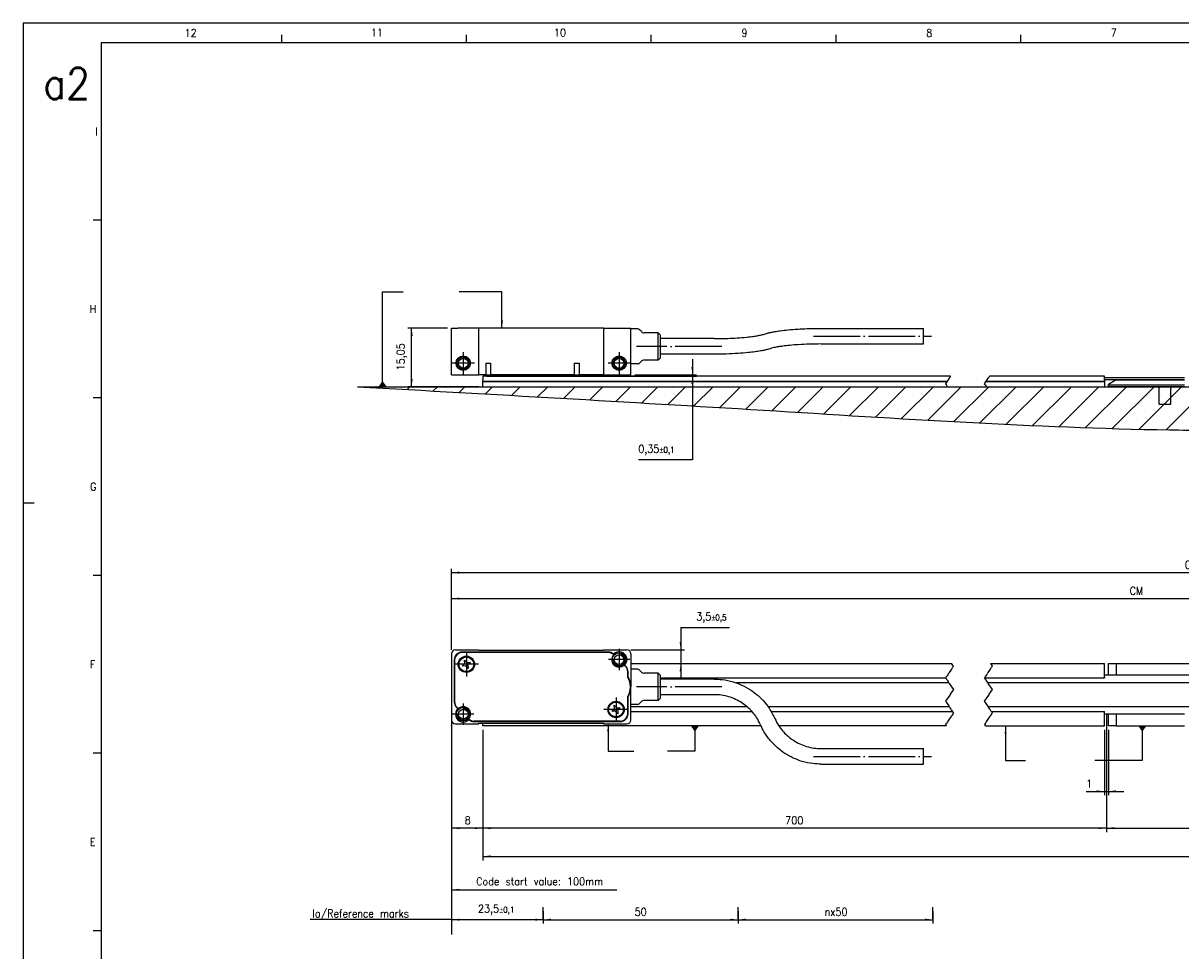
# Model space of a CAD drawing. Header units: millimetres. Extents: x -85 to 2208, y -72 to 348.
# Tile 2 of 7: x -85 to 212, y 110 to 348. Entities that reach past the tile are written whole.
import ezdxf

# ---------------------------------------------------------------- set-up
doc = ezdxf.new("R2010")
doc.units = ezdxf.units.MM
doc.linetypes.add('DOT_CENTER', pattern=[14, 12, -1, 0, -1])
doc.layers.add('1', color=7, linetype='Continuous')
doc.styles.add('CONVERTER_11', font='txt.shx', dxfattribs={"width": 0.9})
doc.dimstyles.new('ME10_DIM_13', dxfattribs={"dimtxt": 2, "dimasz": 2, "dimexe": 1, "dimexo": 1, "dimgap": 1, "dimtad": 1, "dimtih": 1, "dimtoh": 1, "dimdsep": 46, "dimtxsty": 'CONVERTER_11', "dimsah": 1, "dimcen": 0.09, "dimclrd": 2, "dimclre": 2, "dimclrt": 2, "dimadec": 0, "dimazin": 0, "dimtol": 1, "dimtp": 0.1, "dimtm": 0.1, "dimtfac": 0.75, "dimtdec": 0, "dimtix": 1, "dimtmove": 1, "dimatfit": 3, "dimfxl": 1, "dimtolj": 1, "dimtzin": 0, "dimarcsym": 0})
doc.dimstyles.new('ME10_DIM_14', dxfattribs={"dimtxt": 2, "dimasz": 2, "dimexe": 1, "dimexo": 1, "dimgap": 1, "dimtad": 1, "dimdsep": 46, "dimtxsty": 'CONVERTER_11', "dimsah": 1, "dimcen": 0.09, "dimclrd": 2, "dimclre": 2, "dimclrt": 2, "dimadec": 0, "dimazin": 0, "dimtfac": 1, "dimtdec": 4, "dimtix": 1, "dimtmove": 0, "dimatfit": 3, "dimfxl": 1, "dimtolj": 1, "dimtzin": 0, "dimarcsym": 0})
doc.dimstyles.new('ME10_DIM_18', dxfattribs={"dimtxt": 2, "dimasz": 2, "dimexe": 1, "dimexo": 1, "dimgap": 1, "dimtad": 1, "dimdsep": 46, "dimtxsty": 'CONVERTER_11', "dimsah": 1, "dimcen": 0.09, "dimclrd": 2, "dimclre": 2, "dimclrt": 2, "dimadec": 0, "dimazin": 0, "dimtfac": 1, "dimtdec": 4, "dimtix": 1, "dimtmove": 0, "dimatfit": 3, "dimfxl": 1, "dimtolj": 1, "dimtzin": 0, "dimarcsym": 0})
doc.dimstyles.new('ME10_DIM_19', dxfattribs={"dimtxt": 2, "dimasz": 2, "dimexe": 1, "dimexo": 1, "dimgap": 1, "dimtad": 1, "dimdsep": 46, "dimtxsty": 'CONVERTER_11', "dimsah": 1, "dimcen": 0.09, "dimclrd": 2, "dimclre": 2, "dimclrt": 2, "dimadec": 0, "dimazin": 0, "dimtfac": 1, "dimtdec": 4, "dimtix": 1, "dimtmove": 0, "dimatfit": 3, "dimfxl": 1, "dimtolj": 1, "dimtzin": 0, "dimarcsym": 0})
doc.dimstyles.new('ME10_DIM_20', dxfattribs={"dimtxt": 2, "dimasz": 2, "dimexe": 1, "dimexo": 1, "dimgap": 1, "dimtad": 1, "dimdsep": 46, "dimtxsty": 'CONVERTER_11', "dimsah": 1, "dimcen": 0.09, "dimclrd": 2, "dimclre": 2, "dimclrt": 2, "dimadec": 0, "dimazin": 0, "dimtol": 1, "dimtp": 0.1, "dimtm": 0.1, "dimtfac": 0.75, "dimtdec": 0, "dimtix": 1, "dimtmove": 0, "dimatfit": 3, "dimfxl": 1, "dimtolj": 1, "dimtzin": 0, "dimarcsym": 0})
doc.dimstyles.new('ME10_DIM_21', dxfattribs={"dimtxt": 2, "dimasz": 2, "dimexe": 1, "dimexo": 1, "dimgap": 1, "dimtad": 1, "dimdsep": 46, "dimtxsty": 'CONVERTER_11', "dimsah": 1, "dimcen": 0.09, "dimclrd": 2, "dimclre": 2, "dimclrt": 2, "dimadec": 0, "dimazin": 0, "dimtfac": 1, "dimtdec": 4, "dimtix": 1, "dimtmove": 0, "dimatfit": 3, "dimfxl": 1, "dimtolj": 1, "dimtzin": 0, "dimarcsym": 0})
doc.dimstyles.new('ME10_DIM_22', dxfattribs={"dimtxt": 2, "dimasz": 2, "dimexe": 1, "dimexo": 1, "dimgap": 1, "dimtad": 1, "dimdsep": 46, "dimtxsty": 'CONVERTER_11', "dimsah": 1, "dimcen": 0.09, "dimclrd": 2, "dimclre": 2, "dimclrt": 2, "dimadec": 0, "dimazin": 0, "dimtfac": 1, "dimtdec": 4, "dimtix": 1, "dimtmove": 0, "dimatfit": 3, "dimfxl": 1, "dimtolj": 1, "dimtzin": 0, "dimarcsym": 0})
doc.dimstyles.new('ME10_DIM_24', dxfattribs={"dimtxt": 2, "dimasz": 2, "dimexe": 1, "dimexo": 1, "dimgap": 1, "dimtad": 1, "dimdsep": 46, "dimtxsty": 'CONVERTER_11', "dimsah": 1, "dimcen": 0.09, "dimclrd": 2, "dimclre": 2, "dimclrt": 2, "dimadec": 0, "dimazin": 0, "dimtfac": 1, "dimtdec": 4, "dimtix": 1, "dimtmove": 0, "dimatfit": 3, "dimfxl": 1, "dimtolj": 1, "dimtzin": 0, "dimarcsym": 0})
doc.dimstyles.new('ME10_DIM_25', dxfattribs={"dimtxt": 2, "dimasz": 2, "dimexe": 1, "dimexo": 1, "dimgap": 1, "dimtad": 1, "dimtih": 1, "dimtoh": 1, "dimdsep": 46, "dimtxsty": 'CONVERTER_11', "dimsah": 1, "dimcen": 0.09, "dimclrd": 2, "dimclre": 2, "dimclrt": 2, "dimadec": 0, "dimazin": 0, "dimtol": 1, "dimtp": 0.5, "dimtm": 0.5, "dimtfac": 0.75, "dimtdec": 0, "dimtix": 1, "dimtmove": 1, "dimatfit": 3, "dimfxl": 1, "dimtolj": 1, "dimtzin": 0, "dimarcsym": 0})
doc.dimstyles.new('ME10_DIM_29', dxfattribs={"dimtxt": 2, "dimasz": 2, "dimexe": 1, "dimexo": 1, "dimgap": 1, "dimtad": 1, "dimdsep": 46, "dimtxsty": 'CONVERTER_11', "dimsah": 1, "dimcen": 0.09, "dimclrd": 2, "dimclre": 2, "dimclrt": 2, "dimadec": 0, "dimazin": 0, "dimtfac": 1, "dimtdec": 4, "dimtix": 1, "dimtmove": 0, "dimatfit": 3, "dimfxl": 1, "dimtolj": 1, "dimtzin": 0, "dimarcsym": 0})
doc.dimstyles.new('ME10_DIM_30', dxfattribs={"dimtxt": 2, "dimasz": 2, "dimexe": 1, "dimexo": 1, "dimgap": 1, "dimtad": 1, "dimdsep": 46, "dimtxsty": 'CONVERTER_11', "dimsah": 1, "dimcen": 0.09, "dimclrd": 2, "dimclre": 2, "dimclrt": 2, "dimadec": 0, "dimazin": 0, "dimtfac": 1, "dimtdec": 4, "dimtix": 1, "dimtmove": 0, "dimatfit": 3, "dimfxl": 1, "dimtolj": 1, "dimtzin": 0, "dimarcsym": 0})
doc.dimstyles.new('ME10_DIM_31', dxfattribs={"dimtxt": 2, "dimasz": 2, "dimexe": 1, "dimexo": 1, "dimgap": 1, "dimtad": 1, "dimdsep": 46, "dimtxsty": 'CONVERTER_11', "dimsah": 1, "dimcen": 0.09, "dimclrd": 2, "dimclre": 2, "dimclrt": 2, "dimadec": 0, "dimazin": 0, "dimtfac": 1, "dimtdec": 4, "dimtix": 1, "dimtmove": 0, "dimatfit": 3, "dimfxl": 1, "dimtolj": 1, "dimtzin": 0, "dimarcsym": 0})
doc.dimstyles.new('ME10_DIM_32', dxfattribs={"dimtxt": 2, "dimasz": 2, "dimexe": 1, "dimexo": 1, "dimgap": 1, "dimtad": 1, "dimdsep": 46, "dimtxsty": 'CONVERTER_11', "dimsah": 1, "dimcen": 0.09, "dimclrd": 2, "dimclre": 2, "dimclrt": 2, "dimadec": 0, "dimazin": 0, "dimtfac": 1, "dimtdec": 4, "dimtix": 1, "dimtmove": 0, "dimatfit": 3, "dimfxl": 1, "dimtolj": 1, "dimtzin": 0, "dimarcsym": 0})
doc.dimstyles.get("Standard").update_dxf_attribs({"dimtxt": 0.18, "dimasz": 0.18, "dimexe": 0.18, "dimexo": 0.0625, "dimgap": 0.09, "dimtad": 0, "dimtih": 1, "dimtoh": 1, "dimdec": 4, "dimzin": 0, "dimdsep": 46, "dimtxsty": 'Standard', "dimcen": 0.09, "dimadec": 0, "dimazin": 0, "dimtfac": 1, "dimtdec": 4, "dimtofl": 0, "dimtmove": 0, "dimatfit": 3, "dimfxl": 1, "dimtolj": 1, "dimtzin": 0, "dimarcsym": 0})

# ---------------------------------------------------------------- blocks, each defined once
blk = doc.blocks.new('Regla_64__5', base_point=(32.99, 250.26))
at = {"color": 7, "linetype": 'Continuous'}
for p, q in [((32.99, 257.41), (32.99, 257.01)), ((153.02, 257.41), (32.99, 257.41)), ((32.99, 257.01), (32.99, 256.51)), ((32.99, 256.46), (32.99, 256.51)), ((32.99, 256.16), (32.99, 256.46)), ((32.99, 256.06), (32.99, 256.16)), ((32.99, 256.16), (152.18, 256.16)), ((32.99, 255.96), (32.99, 256.06)), ((32.99, 256.06), (152.12, 256.06)), ((32.99, 254.71), (32.99, 255.96)), ((152.05, 255.96), (32.99, 255.96)), ((192.49, 255.96), (162.05, 255.96)), ((192.49, 256.06), (162.12, 256.06)), ((162.18, 256.16), (192.49, 256.16)), ((192.49, 257.41), (163.02, 257.41)), ((192.49, 257.01), (192.49, 257.41)), ((212.99, 257.01), (192.49, 257.01)), ((192.49, 256.46), (192.49, 257.01)), ((212.99, 256.51), (192.49, 256.51)), ((192.49, 256.46), (192.49, 256.16)), ((192.49, 256.16), (192.49, 256.06)), ((192.49, 255.96), (192.49, 256.06)), ((192.49, 255.96), (192.49, 254.71)), ((195.49, 256.46), (193.49, 255.31)), ((195.49, 256.46), (212.99, 256.46)), ((32.99, 254.71), (152.26, 254.71)), ((162.26, 254.71), (192.49, 254.71)), ((193.49, 255.21), (193.49, 255.31)), ((193.49, 255.21), (212.99, 255.21)), ((193.49, 254.71), (193.49, 255.21)), ((212.99, 254.71), (193.49, 254.71)), ((206.49, 250.26), (206.49, 254.27)), ((209.49, 250.26), (209.49, 254.27)), ((206.49, 250.26), (209.49, 250.26))]:
    blk.add_line(p, q, dxfattribs=at)
at = {"color": 2, "linetype": 'DOT_CENTER'}
for p, q in [((152.05, 255.96), (151.74, 255.5)), ((151.74, 255.5), (151.93, 255.21)), ((152.12, 256.06), (152.05, 255.96)), ((152.18, 256.16), (152.12, 256.06)), ((152.38, 256.46), (152.18, 256.16)), ((152.42, 256.51), (152.38, 256.46)), ((152.68, 256.91), (152.42, 256.51)), ((152.68, 256.91), (152.75, 257.01)), ((152.75, 257.01), (152.8, 257.09)), ((152.85, 257.16), (152.8, 257.09)), ((152.92, 257.26), (152.85, 257.16)), ((152.99, 257.38), (152.92, 257.26)), ((152.99, 257.38), (153.02, 257.41)), ((161.74, 255.5), (162.05, 255.96)), ((161.93, 255.21), (161.74, 255.5)), ((162.05, 255.96), (162.12, 256.06)), ((162.12, 256.06), (162.18, 256.16)), ((162.18, 256.16), (162.38, 256.46)), ((162.38, 256.46), (162.42, 256.51)), ((162.42, 256.51), (162.68, 256.91)), ((162.75, 257.01), (162.68, 256.91)), ((162.8, 257.09), (162.75, 257.01)), ((162.8, 257.09), (162.85, 257.16)), ((162.85, 257.16), (162.92, 257.26)), ((162.92, 257.26), (162.99, 257.38)), ((163.02, 257.41), (162.99, 257.38)), ((152.26, 254.71), (151.93, 255.21)), ((161.93, 255.21), (162.26, 254.71))]:
    blk.add_line(p, q, dxfattribs=at)
at = {"color": 7, "linetype": 'Continuous'}
for centre, start, end in [((205.69, 254.27), 0, 33.3457), ((210.29, 254.27), 146.6543, 180)]:
    blk.add_arc(centre, 0.8, start, end, dxfattribs=at)
blk = doc.blocks.new('CABEZA_REGLA_EXPOSED__6', base_point=(24.99, 257.76))
at = {"color": 7, "linetype": 'Continuous'}
for p, q in [((24.99, 269.76), (26.58, 269.76)), ((24.99, 257.76), (24.99, 269.76)), ((31.99, 269.76), (26.58, 269.76)), ((31.99, 257.76), (31.99, 269.76)), ((63.99, 269.76), (31.99, 269.76)), ((63.99, 269.76), (66.57, 269.76)), ((63.99, 269.76), (63.99, 257.76)), ((66.57, 269.76), (69.4, 269.76)), ((69.4, 269.76), (70.29, 269.76)), ((70.29, 269.76), (70.99, 269.76)), ((70.99, 269.56), (70.99, 269.76)), ((70.99, 260.56), (70.99, 269.56)), ((72.78, 269.56), (70.99, 269.56)), ((73.7, 268.86), (73.14, 269.42)), ((77.99, 268.56), (74.4, 268.56)), ((78.49, 268.06), (77.99, 268.56)), ((77.99, 261.56), (77.99, 268.56)), ((78.49, 268.06), (78.49, 262.06)), ((119.83, 269.68), (146.08, 269.68)), ((146.08, 265.7), (146.08, 269.68)), ((92.33, 267.06), (78.49, 267.06)), ((119.83, 265.68), (146.08, 265.68)), ((77.99, 261.56), (74.4, 261.56)), ((78.49, 262.06), (77.99, 261.56)), ((92.33, 263.06), (78.49, 263.06)), ((33.77, 260.76), (33.77, 257.76)), ((33.77, 260.76), (35.01, 260.76)), ((35.01, 260.76), (35.01, 257.76)), ((56.47, 260.76), (56.47, 257.76)), ((56.47, 260.76), (57.71, 260.76)), ((57.71, 260.76), (57.71, 257.76)), ((72.78, 260.56), (70.99, 260.56)), ((70.99, 257.76), (70.99, 260.56)), ((73.7, 261.27), (73.14, 260.71)), ((24.99, 257.76), (31.99, 257.76)), ((33.77, 257.76), (31.99, 257.76)), ((33.77, 257.76), (35.01, 257.76)), ((56.47, 257.76), (35.01, 257.76)), ((56.47, 257.76), (57.71, 257.76)), ((63.99, 257.76), (57.71, 257.76)), ((63.99, 257.76), (70.99, 257.76))]:
    blk.add_line(p, q, dxfattribs=at)
for centre, radius in [((27.99, 260.76), 1.85), ((27.99, 260.76), 1.6), ((27.99, 260.76), 1.25), ((67.99, 260.76), 1.85), ((67.99, 260.76), 1.6), ((67.99, 260.76), 1.25)]:
    blk.add_circle(centre, radius, dxfattribs=at)
for centre, radius, start, end in [((72.78, 269.06), 0.5, 45, 90), ((74.4, 269.56), 1, 225, 270), ((74.4, 260.56), 1, 90, 135), ((72.78, 261.06), 0.5, 270, 315)]:
    blk.add_arc(centre, radius, start, end, dxfattribs=at)
for points, knots in [([(92.33, 267.06), (92.83, 267.07), (94, 267.07), (95.96, 267.12), (98.26, 267.23), (100.42, 267.4), (102.21, 267.61), (103.46, 267.8), (104.37, 267.98), (104.99, 268.13), (105.31, 268.23), (105.45, 268.27)], [0, 0, 0, 0, 1.48769, 3.512666, 5.906097, 8.384028, 10.000024, 11.308732, 12.197421, 12.78054, 13.209703, 13.209703, 13.209703, 13.209703]), ([(105.45, 268.27), (105.65, 268.33), (106.1, 268.47), (106.91, 268.67), (108, 268.88), (109.52, 269.12), (111.46, 269.33), (113.4, 269.48), (115.35, 269.59), (117.4, 269.67), (118.96, 269.68), (119.83, 269.68)], [0, 0, 0, 0, 0.62921, 1.420102, 2.48505, 3.957263, 6.044379, 8.336662, 9.80845, 11.888369, 14.497563, 14.497563, 14.497563, 14.497563]), ([(106.71, 264.48), (106.51, 264.41), (106.06, 264.27), (105.26, 264.08), (104.17, 263.86), (102.75, 263.65), (100.82, 263.42), (98.36, 263.23), (95.43, 263.09), (93.38, 263.07), (92.33, 263.06)], [0, 0, 0, 0, 0.62921, 1.420102, 2.48505, 3.957263, 5.711348, 8.336658, 11.355609, 14.497427, 14.497427, 14.497427, 14.497427]), ([(119.83, 265.68), (118.83, 265.67), (116.86, 265.66), (114.17, 265.53), (111.85, 265.35), (110.15, 265.16), (108.8, 264.96), (107.88, 264.79), (107.17, 264.62), (106.85, 264.52), (106.71, 264.48)], [0, 0, 0, 0, 3.020094, 5.905976, 8.079292, 9.999908, 11.019115, 12.197284, 12.79445, 13.209566, 13.209566, 13.209566, 13.209566])]:
    blk.add_open_spline(points, degree=3, knots=knots, dxfattribs=at)
blk.add_open_spline([(146.08, 265.68), (146.08, 265.69), (146.08, 265.69), (146.08, 265.7), (146.08, 265.7)], degree=3, dxfattribs=at)
at = {"layer": '1', "color": 2, "linetype": 'DOT_CENTER'}
for p, q in [((117.83, 267.68), (148.08, 267.68)), ((94.33, 265.06), (72.4, 265.06)), ((27.99, 263.61), (27.99, 257.91)), ((67.99, 263.61), (67.99, 257.91)), ((30.84, 260.76), (25.14, 260.76)), ((70.84, 260.76), (65.14, 260.76))]:
    blk.add_line(p, q, dxfattribs=at)
at = {"layer": '1', "color": 30, "linetype": 'Continuous'}
for centre in [(27.99, 260.76), (67.99, 260.76)]:
    blk.add_arc(centre, 1.5, 175, 95, dxfattribs=at)
blk = doc.blocks.new('EXG_EXGA-1440__7', base_point=(24.99, 250.26))
for name, p in [('CABEZA_REGLA_EXPOSED__6', (24.99, 257.76)), ('Regla_64__5', (32.99, 250.26))]:
    blk.add_blockref(name, p)
blk = doc.blocks.new('*D40')
at = {"layer": '1', "color": 2, "linetype": 'Continuous'}
for p, q in [((86.8, 261.76), (86.8, 235.97)), ((33.99, 257.41), (87.8, 257.41)), ((71.99, 257.76), (87.8, 257.76)), ((86.8, 235.97), (72.92, 235.97))]:
    blk.add_line(p, q, dxfattribs=at)
at = {"layer": '1', "color": 2}
for points in [[(86.53, 259.76), (87.06, 259.76), (86.8, 257.76)], [(87.06, 255.41), (86.53, 255.41), (86.8, 257.41)]]:
    blk.add_solid(points, dxfattribs=at)
at = {"layer": '1', "color": 2, "insert": (72.92, 237.17), "char_height": 2, "attachment_point": 7, "rotation": 0.0001, "line_spacing_factor": 0.60024, "style": 'CONVERTER_11'}
blk.add_mtext('\\C2;0,35\\C2;\\H1.5;{\\Fgdt;`}0,1', dxfattribs=at)
blk = doc.blocks.new('*D41')
at = {"layer": '1', "color": 2, "linetype": 'Continuous'}
for p, q in [((23.99, 269.76), (13.75, 269.76)), ((14.75, 254.71), (14.75, 269.76)), ((31.99, 254.71), (13.75, 254.71))]:
    blk.add_line(p, q, dxfattribs=at)
at = {"layer": '1', "color": 2}
for points in [[(15.02, 267.76), (14.49, 267.76), (14.75, 269.76)], [(14.49, 256.71), (15.02, 256.71), (14.75, 254.71)]]:
    blk.add_solid(points, dxfattribs=at)
at = {"layer": '1', "color": 2, "insert": (13.55, 258.89), "char_height": 2, "attachment_point": 7, "rotation": 90, "line_spacing_factor": 0.60024, "style": 'CONVERTER_11'}
blk.add_mtext('15,05', dxfattribs=at)
blk = doc.blocks.new('1__15', base_point=(24.99, 167.73))
at = {"layer": '1', "color": 7}
blk.add_point((24.99, 167.73), dxfattribs=at)
blk = doc.blocks.new('Regla_64__19', base_point=(32.99, 159.73))
at = {"color": 7, "linetype": 'Continuous'}
for p, q in [((70.99, 183.73), (153.27, 183.73)), ((163.27, 183.73), (192.49, 183.73)), ((192.49, 180.73), (192.49, 183.73)), ((193.49, 180.73), (193.49, 183.73)), ((193.49, 183.73), (195.49, 183.73)), ((195.49, 183.73), (260.49, 183.73)), ((195.49, 183.73), (195.49, 180.73)), ((78.49, 180.03), (151.74, 180.03)), ((152.6, 178.73), (98.1, 178.73)), ((161.74, 180.03), (192.49, 180.03)), ((323.1, 178.73), (162.6, 178.73)), ((192.49, 180.18), (192.49, 180.73)), ((263.49, 180.73), (192.49, 180.73)), ((192.49, 180.18), (192.49, 180.03)), ((92.33, 175.73), (78.49, 175.73)), ((70.99, 172.73), (100.68, 172.73)), ((106.13, 172.73), (152.6, 172.73)), ((162.6, 172.73), (323.1, 172.73)), ((70.99, 171.43), (102.04, 171.43)), ((106.98, 171.43), (153.47, 171.43)), ((163.47, 171.43), (192.49, 171.43)), ((192.49, 171.28), (192.49, 171.43)), ((192.49, 170.73), (192.49, 171.28)), ((212.99, 170.73), (192.49, 170.73)), ((192.49, 167.73), (192.49, 170.73)), ((193.49, 167.73), (193.49, 170.73)), ((195.49, 170.73), (195.49, 167.73)), ((32.99, 167.73), (32.99, 168.43)), ((104.38, 167.73), (32.99, 167.73)), ((151.94, 167.73), (108.94, 167.73)), ((161.94, 167.73), (192.49, 167.73)), ((195.49, 167.73), (193.49, 167.73)), ((195.49, 167.73), (212.99, 167.73))]:
    blk.add_line(p, q, dxfattribs=at)
at = {"color": 2, "linetype": 'DOT_CENTER'}
for p, q in [((152.51, 181.19), (152.28, 180.83)), ((152.51, 181.19), (152.6, 181.32)), ((152.9, 181.77), (152.6, 181.32)), ((153.26, 182.3), (152.9, 181.77)), ((153.55, 182.75), (153.26, 182.3)), ((153.27, 183.73), (153.34, 183.63)), ((153.6, 183.23), (153.34, 183.63)), ((153.55, 182.75), (153.64, 182.88)), ((153.6, 183.23), (153.74, 183.03)), ((153.74, 183.03), (153.64, 182.88)), ((162.28, 180.83), (162.51, 181.19)), ((162.6, 181.32), (162.51, 181.19)), ((162.6, 181.32), (162.9, 181.77)), ((162.9, 181.77), (163.26, 182.3)), ((163.26, 182.3), (163.55, 182.75)), ((163.34, 183.63), (163.27, 183.73)), ((163.34, 183.63), (163.6, 183.23)), ((163.64, 182.88), (163.55, 182.75)), ((163.74, 183.03), (163.6, 183.23)), ((163.64, 182.88), (163.74, 183.03)), ((151.74, 180.03), (151.84, 180.18)), ((151.74, 180.03), (151.94, 179.73)), ((152.11, 180.58), (151.84, 180.18)), ((151.94, 179.73), (152.04, 179.58)), ((152.14, 179.43), (152.04, 179.58)), ((152.28, 180.83), (152.11, 180.58)), ((152.14, 179.43), (152.47, 178.93)), ((152.57, 178.78), (152.47, 178.93)), ((152.57, 178.78), (152.6, 178.73)), ((152.6, 178.73), (152.67, 178.63)), ((152.67, 178.63), (153.74, 177.03)), ((161.84, 180.18), (161.74, 180.03)), ((161.94, 179.73), (161.74, 180.03)), ((161.84, 180.18), (162.11, 180.58)), ((162.04, 179.58), (161.94, 179.73)), ((162.04, 179.58), (162.14, 179.43)), ((162.11, 180.58), (162.28, 180.83)), ((162.47, 178.93), (162.14, 179.43)), ((162.47, 178.93), (162.57, 178.78)), ((162.6, 178.73), (162.57, 178.78)), ((162.67, 178.63), (162.6, 178.73)), ((163.74, 177.03), (162.67, 178.63)), ((152.81, 175.63), (151.74, 174.03)), ((152.88, 175.73), (152.81, 175.63)), ((152.94, 175.83), (152.88, 175.73)), ((153.74, 177.03), (152.94, 175.83)), ((161.74, 174.03), (162.81, 175.63)), ((162.81, 175.63), (162.88, 175.73)), ((162.88, 175.73), (162.94, 175.83)), ((162.94, 175.83), (163.74, 177.03)), ((151.74, 174.03), (152.54, 172.83)), ((152.54, 172.83), (152.6, 172.73)), ((152.6, 172.73), (152.64, 172.68)), ((152.74, 172.53), (152.64, 172.68)), ((152.74, 172.53), (153.07, 172.03)), ((162.54, 172.83), (161.74, 174.03)), ((162.6, 172.73), (162.54, 172.83)), ((162.64, 172.68), (162.6, 172.73)), ((162.64, 172.68), (162.74, 172.53)), ((163.07, 172.03), (162.74, 172.53)), ((152.86, 169.7), (152.5, 169.17)), ((153.15, 170.15), (152.86, 169.7)), ((153.17, 171.88), (153.07, 172.03)), ((153.15, 170.15), (153.24, 170.28)), ((153.17, 171.88), (153.27, 171.73)), ((153.48, 170.63), (153.24, 170.28)), ((153.27, 171.73), (153.47, 171.43)), ((153.47, 171.43), (153.57, 171.28)), ((153.64, 170.88), (153.48, 170.63)), ((153.57, 171.28), (153.74, 171.03)), ((153.74, 171.03), (153.64, 170.88)), ((162.5, 169.17), (162.86, 169.7)), ((162.86, 169.7), (163.15, 170.15)), ((163.17, 171.88), (163.07, 172.03)), ((163.24, 170.28), (163.15, 170.15)), ((163.27, 171.73), (163.17, 171.88)), ((163.24, 170.28), (163.48, 170.63)), ((163.47, 171.43), (163.27, 171.73)), ((163.57, 171.28), (163.47, 171.43)), ((163.48, 170.63), (163.64, 170.88)), ((163.74, 171.03), (163.57, 171.28)), ((163.64, 170.88), (163.74, 171.03)), ((151.74, 168.03), (151.88, 168.23)), ((151.87, 167.83), (151.74, 168.03)), ((151.87, 167.83), (151.94, 167.73)), ((152.11, 168.59), (151.88, 168.23)), ((152.11, 168.59), (152.2, 168.72)), ((152.5, 169.17), (152.2, 168.72)), ((161.88, 168.23), (161.74, 168.03)), ((161.74, 168.03), (161.87, 167.83)), ((161.87, 167.83), (161.94, 167.73)), ((161.88, 168.23), (162.11, 168.59)), ((162.2, 168.72), (162.11, 168.59)), ((162.2, 168.72), (162.5, 169.17))]:
    blk.add_line(p, q, dxfattribs=at)
blk = doc.blocks.new('CABEZA_REGLA_EXPOSED__21', base_point=(24.99, 157.9))
at = {"color": 7, "linetype": 'Continuous'}
for p, q in [((25.99, 187.23), (31.99, 187.23)), ((31.99, 187.03), (31.99, 187.23)), ((63.99, 187.23), (69.99, 187.23)), ((63.99, 187.23), (63.99, 187.03)), ((24.99, 186.23), (24.99, 169.23)), ((25.69, 184.63), (25.69, 173.86)), ((25.79, 184.63), (25.79, 173.86)), ((65.26, 186.63), (27.69, 186.63)), ((65.26, 186.53), (27.69, 186.53)), ((28.34, 184.62), (28.96, 183.95)), ((28.37, 183.7), (28.34, 184.62)), ((63.99, 187.03), (31.99, 187.03)), ((70.99, 186.23), (70.99, 182.23)), ((27.71, 183.08), (28.37, 183.7)), ((28.62, 183.12), (27.71, 183.08)), ((29.24, 182.45), (28.62, 183.12)), ((28.96, 183.95), (29.87, 183.99)), ((29.87, 183.99), (29.21, 183.36)), ((29.21, 183.36), (29.24, 182.45)), ((69.63, 182.95), (69.26, 183.32)), ((69.4, 183.32), (69.7, 183.02)), ((70.19, 180.26), (70.19, 181.61)), ((70.29, 180.29), (70.29, 181.61)), ((70.99, 182.23), (70.99, 177.73)), ((72.78, 182.23), (70.99, 182.23)), ((73.7, 181.53), (73.14, 182.09)), ((77.99, 181.23), (74.4, 181.23)), ((78.49, 180.73), (77.99, 181.23)), ((77.99, 177.73), (77.99, 181.23)), ((78.49, 180.73), (78.49, 177.73)), ((92.33, 179.73), (78.49, 179.73)), ((70.99, 173.23), (70.99, 177.73)), ((77.99, 174.23), (77.99, 177.73)), ((78.49, 177.73), (78.49, 174.73)), ((92.33, 175.73), (78.49, 175.73)), ((26.58, 172.15), (26.28, 172.45)), ((26.72, 172.15), (26.35, 172.52)), ((66.74, 173.02), (67.36, 172.35)), ((66.77, 172.1), (66.74, 173.02)), ((67.36, 172.35), (68.27, 172.39)), ((68.27, 172.39), (67.61, 171.76)), ((70.19, 170.83), (70.19, 175.21)), ((70.29, 170.83), (70.29, 175.18)), ((72.78, 173.23), (70.99, 173.23)), ((70.99, 169.23), (70.99, 173.23)), ((73.7, 173.94), (73.14, 173.38)), ((77.99, 174.23), (74.4, 174.23)), ((78.49, 174.73), (77.99, 174.23)), ((66.11, 171.48), (66.77, 172.1)), ((67.02, 171.52), (66.11, 171.48)), ((67.64, 170.85), (67.02, 171.52)), ((67.61, 171.76), (67.64, 170.85)), ((25.99, 168.23), (31.99, 168.23)), ((68.29, 168.93), (30.72, 168.93)), ((30.72, 168.83), (68.29, 168.83)), ((31.99, 168.43), (63.99, 168.43)), ((31.99, 168.23), (31.99, 168.43)), ((63.99, 168.43), (63.99, 168.23)), ((63.99, 168.23), (69.99, 168.23)), ((119.83, 161.9), (146.08, 161.9)), ((146.08, 157.9), (146.08, 161.9)), ((119.83, 157.9), (146.08, 157.9))]:
    blk.add_line(p, q, dxfattribs=at)
for centre, radius in [((28.79, 183.53), 2.1), ((28.79, 183.53), 1.9), ((67.99, 184.73), 1.75), ((67.99, 184.73), 1.25), ((27.99, 170.73), 1.75), ((67.19, 171.93), 2.1), ((67.19, 171.93), 1.9), ((27.99, 170.73), 1.25)]:
    blk.add_circle(centre, radius, dxfattribs=at)
for centre, radius, start, end in [((25.99, 186.23), 1, 90, 180), ((69.99, 186.23), 1, 0, 90), ((27.69, 184.63), 2, 90, 180), ((27.69, 184.63), 1.9, 90, 180), ((65.26, 184.63), 2, 49.0546, 90), ((65.26, 184.63), 1.9, 46.1691, 90), ((67.99, 184.73), 1.9, 138.0289, 311.983), ((67.99, 184.73), 2, 315, 135.1434), ((68.29, 181.61), 1.9, 0, 45), ((68.29, 181.61), 2, 0, 45), ((72.78, 181.73), 0.5, 45, 90), ((74.4, 182.23), 1, 225, 270), ((65.99, 177.73), 4.9, 328.9973, 31.0027), ((65.99, 177.73), 5, 0, 30.6834), ((65.99, 177.73), 5, 329.3166, 0), ((27.69, 173.86), 2, 180, 225), ((27.69, 173.86), 1.9, 180, 225), ((27.99, 170.73), 1.9, 318.0289, 131.983), ((72.78, 173.73), 0.5, 270, 315), ((74.4, 173.23), 1, 90, 135), ((27.99, 170.73), 2, 135, 315.1434), ((30.72, 170.83), 1.9, 226.1691, 270), ((30.72, 170.83), 2, 229.0546, 270), ((68.29, 170.83), 2, 270, 0), ((68.29, 170.83), 1.9, 270, 0), ((25.99, 169.23), 1, 180, 270), ((69.99, 169.23), 1, 270, 0)]:
    blk.add_arc(centre, radius, start, end, dxfattribs=at)
for points, knots in [([(92.33, 179.73), (93.05, 179.71), (94.69, 179.65), (97.02, 179.14), (99.44, 178.26), (101.61, 177.08), (103.66, 175.53), (105.37, 173.78), (106.84, 171.81), (107.55, 170.35), (107.91, 169.63)], [0, 0, 0, 0, 2.15213, 4.940557, 7.08707, 9.865012, 12.315601, 14.762893, 17.199012, 19.632164, 19.632164, 19.632164, 19.632164]), ([(104.25, 168.01), (103.94, 168.64), (103.39, 169.75), (102.21, 171.3), (100.94, 172.57), (99.43, 173.69), (97.85, 174.57), (96.08, 175.23), (94.23, 175.66), (92.96, 175.71), (92.33, 175.73)], [0, 0, 0, 0, 2.090968, 3.710921, 5.820382, 7.452727, 9.336879, 11.223599, 13.117235, 15.011838, 15.011838, 15.011838, 15.011838]), ([(107.91, 169.63), (108.22, 169), (108.77, 167.89), (109.86, 166.47), (111.1, 165.17), (112.59, 164.02), (114.31, 163.07), (116.08, 162.41), (117.94, 161.98), (119.2, 161.93), (119.83, 161.9)], [0, 0, 0, 0, 2.090968, 3.710921, 5.340052, 7.452731, 9.336883, 11.223603, 13.117239, 15.011842, 15.011842, 15.011842, 15.011842]), ([(119.83, 157.9), (119.12, 157.93), (117.47, 157.99), (115.04, 158.52), (112.63, 159.43), (110.47, 160.62), (108.51, 162.11), (106.72, 163.93), (105.27, 165.91), (104.56, 167.38), (104.25, 168.01)], [0, 0, 0, 0, 2.15213, 4.940557, 7.404167, 9.865227, 12.315816, 14.763108, 17.510386, 19.632171, 19.632171, 19.632171, 19.632171])]:
    blk.add_open_spline(points, degree=3, knots=knots, dxfattribs=at)
at = {"layer": '1', "color": 2, "linetype": 'DOT_CENTER'}
for p, q in [((67.99, 187.48), (67.99, 181.98)), ((28.79, 186.63), (28.79, 180.43)), ((70.74, 184.73), (65.24, 184.73)), ((31.89, 183.53), (25.69, 183.53)), ((94.33, 177.73), (72.4, 177.73)), ((27.99, 173.48), (27.99, 167.98)), ((67.19, 175.03), (67.19, 168.83)), ((30.74, 170.73), (25.24, 170.73)), ((70.29, 171.93), (64.09, 171.93)), ((117.83, 159.9), (148.08, 159.9))]:
    blk.add_line(p, q, dxfattribs=at)
at = {"layer": '1', "color": 30, "linetype": 'Continuous'}
for centre in [(67.99, 184.73), (27.99, 170.73)]:
    blk.add_arc(centre, 1.5, 175, 95, dxfattribs=at)
blk = doc.blocks.new('EXG_EXGA-1440__22', base_point=(24.99, 157.9))
for name, p in [('CABEZA_REGLA_EXPOSED__21', (24.99, 157.9)), ('Regla_64__19', (32.99, 159.73))]:
    blk.add_blockref(name, p)
blk = doc.blocks.new('*D42')
at = {"layer": '1', "color": 2, "linetype": 'Continuous'}
for p, q in [((98.49, 120.23), (98.49, 117.02)), ((148.49, 120.23), (148.49, 117.02)), ((98.49, 118.02), (148.49, 118.02))]:
    blk.add_line(p, q, dxfattribs=at)
at = {"layer": '1', "color": 2}
for points in [[(100.49, 118.28), (100.49, 117.75), (98.49, 118.02)], [(146.49, 117.75), (146.49, 118.28), (148.49, 118.02)]]:
    blk.add_solid(points, dxfattribs=at)
at = {"layer": '1', "color": 2, "insert": (120.71, 119.02), "char_height": 2, "attachment_point": 7, "rotation": 0.0001, "line_spacing_factor": 0.60024, "style": 'CONVERTER_11'}
blk.add_mtext('\\C2;nx\\C2;50', dxfattribs=at)
blk = doc.blocks.new('*D43')
at = {"layer": '1', "color": 2, "linetype": 'Continuous'}
for p, q in [((48.49, 120.23), (48.49, 117.02)), ((98.49, 120.23), (98.49, 117.02)), ((48.49, 118.02), (98.49, 118.02))]:
    blk.add_line(p, q, dxfattribs=at)
at = {"layer": '1', "color": 2}
for points in [[(50.49, 118.28), (50.49, 117.75), (48.49, 118.02)], [(96.49, 117.75), (96.49, 118.28), (98.49, 118.02)]]:
    blk.add_solid(points, dxfattribs=at)
at = {"layer": '1', "color": 2, "insert": (71.99, 119.02), "char_height": 2, "attachment_point": 7, "rotation": 0.0001, "line_spacing_factor": 0.60024, "style": 'CONVERTER_11'}
blk.add_mtext('50', dxfattribs=at)
blk = doc.blocks.new('*D44')
at = {"layer": '1', "color": 2, "linetype": 'Continuous'}
for p, q in [((24.99, 168.23), (24.99, 117.02)), ((48.49, 120.23), (48.49, 117.02)), ((48.49, 118.02), (24.99, 118.02))]:
    blk.add_line(p, q, dxfattribs=at)
at = {"layer": '1', "color": 2}
for points in [[(26.99, 118.28), (26.99, 117.75), (24.99, 118.02)], [(46.49, 117.75), (46.49, 118.28), (48.49, 118.02)]]:
    blk.add_solid(points, dxfattribs=at)
at = {"layer": '1', "color": 2, "insert": (31.8, 119.22), "char_height": 2, "attachment_point": 7, "rotation": 0.0001, "line_spacing_factor": 0.60024, "style": 'CONVERTER_11'}
blk.add_mtext('\\C2;23,5\\C2;\\H1.5;{\\Fgdt;`}0,1', dxfattribs=at)
blk = doc.blocks.new('*D45')
at = {"layer": '1', "color": 2, "linetype": 'Continuous'}
for p, q in [((32.99, 166.73), (32.99, 133.24)), ((422.99, 166.73), (422.99, 133.24)), ((32.99, 134.24), (422.99, 134.24))]:
    blk.add_line(p, q, dxfattribs=at)
at = {"layer": '1', "color": 2}
for points in [[(34.99, 134.51), (34.99, 133.98), (32.99, 134.24)], [(420.99, 133.98), (420.99, 134.51), (422.99, 134.24)]]:
    blk.add_solid(points, dxfattribs=at)
at = {"layer": '1', "color": 2, "insert": (216.93, 135.24), "char_height": 2, "attachment_point": 7, "rotation": 0.0001, "line_spacing_factor": 0.60024, "style": 'CONVERTER_11'}
blk.add_mtext('CM+30', dxfattribs=at)
blk = doc.blocks.new('*D46')
at = {"layer": '1', "color": 2, "linetype": 'Continuous'}
for p, q in [((24.99, 187.23), (24.99, 208.04)), ((430.99, 187.23), (430.99, 208.04)), ((24.99, 207.04), (430.99, 207.04))]:
    blk.add_line(p, q, dxfattribs=at)
at = {"layer": '1', "color": 2}
for points in [[(26.99, 207.3), (26.99, 206.77), (24.99, 207.04)], [(428.99, 206.77), (428.99, 207.3), (430.99, 207.04)]]:
    blk.add_solid(points, dxfattribs=at)
at = {"layer": '1', "color": 2, "insert": (213.1, 208.04), "char_height": 2, "attachment_point": 7, "rotation": 0.0001, "line_spacing_factor": 0.60024, "style": 'CONVERTER_11'}
blk.add_mtext('CM+46', dxfattribs=at)
blk = doc.blocks.new('*D48')
at = {"layer": '1', "color": 2, "linetype": 'Continuous'}
for p, q in [((24.99, 187.23), (24.99, 201.37)), ((24.99, 200.37), (384.99, 200.37)), ((384.99, 187.23), (384.99, 201.37))]:
    blk.add_line(p, q, dxfattribs=at)
at = {"layer": '1', "color": 2}
for points in [[(26.99, 200.64), (26.99, 200.11), (24.99, 200.37)], [(382.99, 200.11), (382.99, 200.64), (384.99, 200.37)]]:
    blk.add_solid(points, dxfattribs=at)
at = {"layer": '1', "color": 2, "insert": (198.96, 201.37), "char_height": 2, "attachment_point": 7, "rotation": 0.0001, "line_spacing_factor": 0.60024, "style": 'CONVERTER_11'}
blk.add_mtext('CM', dxfattribs=at)
blk = doc.blocks.new('*D49')
at = {"layer": '1', "color": 2, "linetype": 'Continuous'}
for p, q in [((83.78, 192.97), (96.3, 192.97)), ((83.78, 192.97), (83.78, 179.73)), ((70.99, 187.23), (84.78, 187.23)), ((71.99, 183.73), (84.78, 183.73))]:
    blk.add_line(p, q, dxfattribs=at)
at = {"layer": '1', "color": 2}
for points in [[(83.52, 189.23), (84.04, 189.23), (83.78, 187.23)], [(84.04, 181.73), (83.52, 181.73), (83.78, 183.73)]]:
    blk.add_solid(points, dxfattribs=at)
at = {"layer": '1', "color": 2, "insert": (87.78, 194.17), "char_height": 2, "attachment_point": 7, "rotation": 0.0001, "line_spacing_factor": 0.60024, "style": 'CONVERTER_11'}
blk.add_mtext('\\C2;3,5\\C2;\\H1.5;{\\Fgdt;`}0,5', dxfattribs=at)
blk = doc.blocks.new('*D53')
at = {"layer": '1', "color": 2, "linetype": 'Continuous'}
for p, q in [((192.99, 169.73), (192.99, 140.5)), ((262.99, 169.73), (262.99, 140.5)), ((192.99, 141.5), (262.99, 141.5))]:
    blk.add_line(p, q, dxfattribs=at)
at = {"layer": '1', "color": 2}
for points in [[(194.99, 141.76), (194.99, 141.23), (192.99, 141.5)], [(260.99, 141.23), (260.99, 141.76), (262.99, 141.5)]]:
    blk.add_solid(points, dxfattribs=at)
at = {"layer": '1', "color": 2, "insert": (226.49, 142.5), "char_height": 2, "attachment_point": 7, "rotation": 0.0001, "line_spacing_factor": 0.60024, "style": 'CONVERTER_11'}
blk.add_mtext('70', dxfattribs=at)
blk = doc.blocks.new('*D54')
at = {"layer": '1', "color": 2, "linetype": 'Continuous'}
for p, q in [((192.99, 169.73), (192.99, 140.5)), ((32.99, 166.73), (32.99, 140.5)), ((192.99, 141.5), (32.99, 141.5))]:
    blk.add_line(p, q, dxfattribs=at)
at = {"layer": '1', "color": 2}
for points in [[(34.99, 141.76), (34.99, 141.23), (32.99, 141.5)], [(190.99, 141.23), (190.99, 141.76), (192.99, 141.5)]]:
    blk.add_solid(points, dxfattribs=at)
at = {"layer": '1', "color": 2, "insert": (110.59, 142.5), "char_height": 2, "attachment_point": 7, "rotation": 0.0001, "line_spacing_factor": 0.60024, "style": 'CONVERTER_11'}
blk.add_mtext('700', dxfattribs=at)
blk = doc.blocks.new('*D55')
at = {"layer": '1', "color": 2, "linetype": 'Continuous'}
for p, q in [((192.49, 166.73), (192.49, 149.93)), ((193.49, 166.73), (193.49, 149.93)), ((187.79, 150.93), (192.49, 150.93)), ((192.49, 150.93), (193.49, 150.93)), ((193.49, 150.93), (197.49, 150.93))]:
    blk.add_line(p, q, dxfattribs=at)
at = {"layer": '1', "color": 2}
for points in [[(190.49, 150.67), (190.49, 151.2), (192.49, 150.93)], [(195.49, 151.2), (195.49, 150.67), (193.49, 150.93)]]:
    blk.add_solid(points, dxfattribs=at)
at = {"layer": '1', "color": 2, "insert": (187.79, 151.93), "char_height": 2, "attachment_point": 7, "rotation": 0.0001, "line_spacing_factor": 0.60024, "style": 'CONVERTER_11'}
blk.add_mtext('1', dxfattribs=at)
blk = doc.blocks.new('*D56')
at = {"layer": '1', "color": 2, "linetype": 'Continuous'}
for p, q in [((24.99, 168.23), (24.99, 140.5)), ((32.99, 166.73), (32.99, 140.5)), ((32.99, 141.5), (24.99, 141.5))]:
    blk.add_line(p, q, dxfattribs=at)
at = {"layer": '1', "color": 2}
for points in [[(26.99, 141.76), (26.99, 141.23), (24.99, 141.5)], [(30.99, 141.23), (30.99, 141.76), (32.99, 141.5)]]:
    blk.add_solid(points, dxfattribs=at)
at = {"layer": '1', "color": 2, "insert": (28.39, 142.5), "char_height": 2, "attachment_point": 7, "rotation": 0.0001, "line_spacing_factor": 0.60024, "style": 'CONVERTER_11'}
blk.add_mtext('8', dxfattribs=at)
blk = doc.blocks.new('_A2', base_point=(504.09, -67.04))
at = {"layer": '1', "color": 2, "linetype": 'Continuous'}
for p, q in [((-84.91, 347.96), (-84.91, 224.96)), ((509.09, 347.96), (-84.91, 347.96)), ((-18.59, 342.96), (-18.59, 344.96)), ((28.82, 342.96), (28.82, 344.96)), ((76.24, 342.96), (76.24, 344.96)), ((123.66, 342.96), (123.66, 344.96)), ((171.07, 342.96), (171.07, 344.96)), ((-64.91, 297.41), (-66.91, 297.41)), ((-64.91, 251.85), (-66.91, 251.85)), ((-84.91, 224.96), (-84.91, -72.04)), ((-84.91, 224.96), (-82.1, 224.96)), ((-64.91, 206.3), (-66.91, 206.3)), ((-64.91, 160.74), (-66.91, 160.74)), ((-64.91, 115.19), (-66.91, 115.19))]:
    blk.add_line(p, q, dxfattribs=at)
at = {"layer": '1', "color": 7, "linetype": 'Continuous'}
for p, q in [((-64.91, 342.96), (-64.91, -67.04)), ((504.09, 342.96), (-64.91, 342.96))]:
    blk.add_line(p, q, dxfattribs=at)
at = {"layer": '1', "color": 2, "char_height": 2, "attachment_point": 4, "line_spacing_factor": 1.20048, "style": 'CONVERTER_11'}
for s, insert in [('12', (-43.49, 345.46)), ('11', (4.32, 345.52)), ('10', (51.25, 345.55)), ('9', (99.37, 345.49)), ('8', (146.76, 345.46)), ('7', (194.12, 345.51)), ('I', (-66.41, 320.19)), ('H', (-67.85, 274.63)), ('G', (-67.73, 229.08)), ('F', (-67.81, 183.52)), ('E', (-67.81, 137.96))]:
    blk.add_mtext(s, dxfattribs=dict(at, insert=insert))
at = {"layer": '1', "color": 6, "insert": (-79.77, 332.49), "char_height": 8, "attachment_point": 4, "line_spacing_factor": 1.20048, "style": 'CONVERTER_11'}
blk.add_mtext('a2', dxfattribs=at)
blk = doc.blocks.new('Alzado1', base_point=(164, 260))
at = {"layer": '1', "linetype": 'Continuous'}
h = blk.add_hatch(dxfattribs=at)
h.set_pattern_fill('_USER', color=3, scale=5, angle=45, pattern_type=0)
h.set_pattern_definition([(45, (0, 0), (-3.535534, 3.535534), [])])
edge = h.paths.add_edge_path()
edge.add_spline(control_points=[(0.897, 254.714), (35.601, 252.773), (105.003, 248.891), (180.651, 243.826), (227.918, 243.452), (243.358, 243.935), (255.436, 244.876), (264.772, 245.555), (274.697, 245.842), (285.636, 245.666), (297.005, 244.964), (314.334, 243.495), (337.198, 241.644), (373.075, 240.463), (416.337, 244.206), (449.377, 251.212), (465.897, 254.714)], knot_values=[0, 0, 0, 0, 104.2854823, 208.5535746, 227.3212247, 246.0758028, 254.8693593, 263.6639579, 274.1541942, 284.6437785, 296.4763741, 308.3160199, 336.8205908, 365.2863958, 415.9256261, 466.5647362, 466.5647362, 466.5647362, 466.5647362], degree=3, periodic=0)
edge.add_line((465.897, 254.714), (0.897, 254.714))
at = {"layer": '1', "color": 7, "linetype": 'Continuous'}
blk.add_line((0.897, 254.714), (465.897, 254.714), dxfattribs=at)
blk.add_open_spline([(0.897, 254.714), (35.601, 252.773), (105.003, 248.891), (180.651, 243.826), (227.918, 243.452), (243.358, 243.935), (255.436, 244.876), (264.772, 245.555), (274.697, 245.842), (285.636, 245.666), (297.005, 244.964), (314.334, 243.495), (337.198, 241.644), (373.075, 240.463), (416.337, 244.206), (449.377, 251.212), (465.897, 254.714)], degree=3, knots=[0, 0, 0, 0, 104.2854823, 208.5535746, 227.3212247, 246.0758028, 254.8693593, 263.6639579, 274.1541942, 284.6437785, 296.4763741, 308.3160199, 336.8205908, 365.2863958, 415.9256261, 466.5647362, 466.5647362, 466.5647362, 466.5647362], dxfattribs=at)
at = {"layer": '1', "color": 2}
for points in [[(37.658, 271.764), (38.185, 271.764), (37.922, 269.764)], [(7.29, 256.214), (6.23, 254.714), (8.35, 254.714)]]:
    blk.add_solid(points, dxfattribs=at)
blk.add_blockref('EXG_EXGA-1440__7', (24.99, 250.256))
at = {"layer": '1'}
dim = blk.add_linear_dim(base=(14.754, 254.714), p1=(24.99, 269.764), p2=(32.99, 254.714), angle=90, dimstyle='ME10_DIM_14', dxfattribs=at)
dim.commit()
dim.dimension.update_dxf_attribs({"geometry": '*D41', "text_midpoint": (12.654, 262.239), "text_rotation": 90})
dim = blk.add_linear_dim(base=(86.796, 257.764), p1=(32.99, 257.414), p2=(70.99, 257.764), angle=90, dimstyle='ME10_DIM_13', dxfattribs=at)
dim.commit()
dim.dimension.update_dxf_attribs({"geometry": '*D40', "text_midpoint": (77.858, 238.073), "dimtype": 160, "text_rotation": 0.00014})
at = {"layer": '1', "color": 2, "linetype": 'Continuous', "has_arrowhead": 0}
for points in [[(7.29, 254.714), (7.29, 279.025), (12.572, 279.025)], [(37.922, 269.764), (37.922, 279.025), (26.922, 279.025)]]:
    blk.add_leader(points, dimstyle='Standard', dxfattribs=at)
blk = doc.blocks.new('Superior1', base_point=(164, 172.527))
at = {"layer": '1', "color": 2, "linetype": 'DOT_CENTER'}
blk.add_line((192.99, 170.734), (192.99, 167.734), dxfattribs=at)
at = {"layer": '1', "color": 2, "linetype": 'Continuous'}
for p, q in [((24.99, 169.234), (24.99, 114.234)), ((48.49, 118.234), (48.49, 121.234)), ((98.49, 118.234), (98.49, 121.234)), ((148.49, 118.234), (148.49, 121.234))]:
    blk.add_line(p, q, dxfattribs=at)
at = {"layer": '1', "color": 2}
for points in [[(65.439, 166.234), (64.912, 166.234), (65.175, 168.234)], [(87.416, 166.234), (88.476, 167.734), (86.356, 167.734)], [(167.389, 165.734), (166.863, 165.734), (167.126, 167.734)], [(202.2, 166.234), (203.26, 167.734), (201.139, 167.734)], [(26.99, 125.945), (26.99, 125.419), (24.99, 125.682)]]:
    blk.add_solid(points, dxfattribs=at)
blk.add_blockref('EXG_EXGA-1440__22', (24.99, 157.904))
at = {"layer": '1'}
blk.add_blockref('1__15', (24.99, 167.734), dxfattribs=at)
at = {"layer": '1', "color": 2, "style": 'CONVERTER_11', "width": 0.9}
for s, p in [('Code start value: 100mm', (31.308, 126.833)), ('Io/Reference marks', (-10.695, 118.614))]:
    blk.add_text(s, height=2, dxfattribs=at).set_placement(p)
at = {"layer": '1'}
for base, p1, text, dimstyle, picture, middle in [((24.99, 207.036), (430.99, 186.234), 'CM+46', 'ME10_DIM_22', '*D46', (217.302, 209.036)), ((24.99, 200.372), (384.99, 186.234), 'CM', 'ME10_DIM_24', '*D48', (200.562, 202.372))]:
    dim = blk.add_linear_dim(base=base, p1=p1, p2=(24.99, 186.234), text=text, dimstyle=dimstyle, dxfattribs=at)
    dim.commit()
    dim.dimension.update_dxf_attribs({"geometry": picture, "text_midpoint": middle, "text_rotation": 0.00014})
dim = blk.add_linear_dim(base=(83.779, 187.234), p1=(70.99, 183.734), p2=(69.99, 187.234), angle=90, dimstyle='ME10_DIM_25', dxfattribs=at)
dim.commit()
dim.dimension.update_dxf_attribs({"geometry": '*D49', "text_midpoint": (92.042, 195.072), "dimtype": 160, "text_rotation": 0.00014})
for base, p1, p2, dimstyle, picture, middle in [((192.99, 141.496), (32.99, 167.734), (192.99, 170.734), 'ME10_DIM_30', '*D54', (112.99, 143.496)), ((192.99, 141.496), (262.99, 170.734), (192.99, 170.734), 'ME10_DIM_29', '*D53', (227.99, 143.496)), ((48.49, 118.018), (24.99, 169.234), (48.49, 121.234), 'ME10_DIM_20', '*D44', (36.74, 120.118)), ((32.99, 141.496), (24.99, 169.234), (32.99, 167.734), 'ME10_DIM_32', '*D56', (28.99, 143.496)), ((48.49, 118.018), (98.49, 121.234), (48.49, 121.234), 'ME10_DIM_19', '*D43', (73.49, 120.018))]:
    dim = blk.add_linear_dim(base=base, p1=p1, p2=p2, dimstyle=dimstyle, dxfattribs=at)
    dim.commit()
    dim.dimension.update_dxf_attribs({"geometry": picture, "text_midpoint": middle, "text_rotation": 0.00014})
dim = blk.add_aligned_dim(p1=(422.99, 167.734), p2=(32.99, 167.734), distance=33.491, text='CM+30', dimstyle='ME10_DIM_21', dxfattribs=at)
dim.commit()
dim.dimension.update_dxf_attribs({"geometry": '*D45', "text_midpoint": (221.129, 136.243), "text_rotation": 0.00014})
dim = blk.add_aligned_dim(p1=(193.49, 167.734), p2=(192.49, 167.734), distance=16.802, dimstyle='ME10_DIM_31', dxfattribs=at)
dim.commit()
dim.dimension.update_dxf_attribs({"geometry": '*D55', "text_midpoint": (188.089, 152.932), "text_rotation": 0.00014})
dim = blk.add_linear_dim(base=(98.49, 118.018), p1=(148.49, 121.234), p2=(98.49, 121.234), dimstyle='ME10_DIM_18', override={"dimpost": 'nx<>'}, dxfattribs=at)
dim.commit()
dim.dimension.update_dxf_attribs({"geometry": '*D42', "text_midpoint": (123.49, 120.018), "text_rotation": 0.00014})
at = {"layer": '1', "color": 2, "linetype": 'Continuous', "has_arrowhead": 0}
for points in [[(65.175, 168.234), (65.175, 161.25), (71.716, 161.25)], [(87.416, 167.734), (87.416, 161.25), (80.416, 161.25)], [(167.126, 167.734), (167.126, 158.832), (172.249, 158.832)], [(202.2, 167.734), (202.2, 158.832), (189.999, 158.832)], [(24.99, 125.682), (67.412, 125.682)], [(24.99, 118.046), (-11.287, 118.046)]]:
    blk.add_leader(points, dimstyle='Standard', dxfattribs=at)

msp = doc.modelspace()

# ---------------------------------------------------------------- block references
for name, p in [('_A2', (504.09, -67.04)), ('Alzado1', (164, 260)), ('Superior1', (164, 172.53))]:
    msp.add_blockref(name, p)

doc.saveas('drawing.dxf')
